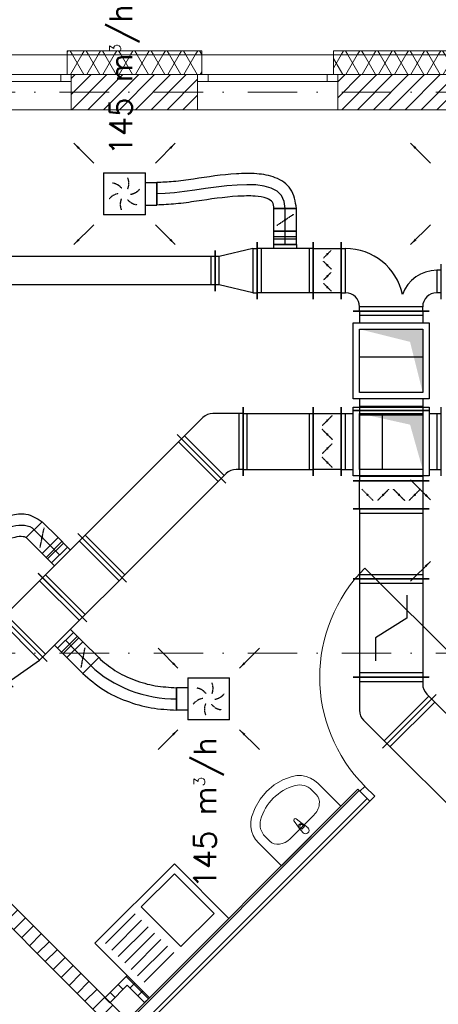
# Model space of a CAD drawing. Header units: millimetres. Extents: x -4612887 to -4536833, y -5457376 to -5415716.
# Tile 121 of 144: x -4585343 to -4582359, y -5427416 to -5420397. Entities that reach past the tile are written whole.
import ezdxf

# ---------------------------------------------------------------- set-up
doc = ezdxf.new("R2010")
doc.units = ezdxf.units.MM
doc.header["$MEASUREMENT"] = 0
for name, pattern in [('DASHDOT', [1, 0.5, -0.25, 0, -0.25]), ('DASHED', [0.75, 0.5, -0.25]), ('Kropki i Kreski', [670.277762, 352.777767, -176.388884, 0, -141.111112])]:
    doc.linetypes.add(name, pattern=pattern)
doc.layers.get('0').update_dxf_attribs({"color": 8, "lineweight": 18})
for name, color, linetype, lineweight in [('FLUID-N1', 7, 'Continuous', 30), ('FLUID-N3', 7, 'Continuous', 30), ('FLUID-N3-160-ARRGR', 7, 'Continuous', 25), ('FLUID-W3', 7, 'Continuous', 30), ('FLUID-W3-160-ARRGR', 7, 'Continuous', 25), ('Osie', 8, 'Continuous', 18), ('TECHNOLOGIA', 8, 'Continuous', 18), ('Ściany', 8, 'Continuous', 18), ('Ściany obudowa', 8, 'Continuous', 18), ('Ściany wewnętrzne', 7, 'Continuous', 18), ('Ściany zewnętrzne', 255, 'Continuous', 18)]:
    doc.layers.add(name, color=color, linetype=linetype, lineweight=lineweight)
for name, color, linetype in [('FLUID-N1-SYM', 7, 'Continuous'), ('FLUID-N3-SYM', 7, 'Continuous'), ('FLUID-W3-SYM', 7, 'Continuous')]:
    doc.layers.add(name, color=color, linetype=linetype)
doc.styles.add('FDBES', font='simplex.shx')
doc.linetypes.add('ZIGZAG', pattern='A,0.0001,-0.2,[131,ltypeshp.shx,S=0.2,R=0,X=-0.2,Y=0],-0.4,[131,ltypeshp.shx,S=0.2,R=180,X=0.2,Y=0],-0.2', length=0.8001)
doc.dimstyles.new('FDBES', dxfattribs={"dimscale": 50, "dimtxt": 4, "dimasz": 2.5, "dimexe": 0.8, "dimexo": 2, "dimgap": 1, "dimtad": 1, "dimdsep": 46, "dimtxsty": 'FDBES', "dimcen": 2.5, "dimclrd": 4, "dimclre": 5, "dimadec": 0, "dimazin": 0, "dimtfac": 1, "dimtmove": 0, "dimatfit": 3, "dimfxl": 1, "dimarcsym": 0})
pattern_1 = [(60, (-4559356.9, -5416807.61), (-86.60254, 50), []), (120, (-4559356.9, -5416807.61), (86.60254, 50), [])]
pattern_2 = [(45, (-4559356.9, -5416807.61), (-56.56854, 56.56854), [])]
pattern_3 = [(45, (-4559356.9, -5416807.61), (-56.56854, 56.56854), []), (135, (-4559356.9, -5416807.61), (56.56854, 56.56854), [])]

# ---------------------------------------------------------------- blocks, each defined once
blk = doc.blocks.new('*U214')
at = {"color": 0, "linetype": 'ByBlock', "lineweight": -2}
for p, q in [((-149, -149), (-149, 149)), ((149, 149), (-149, 149)), ((149, 149), (149, -149)), ((-149, -149), (149, -149)), ((-80, -149), (-80, -229)), ((80, -149), (80, -229))]:
    blk.add_line(p, q, dxfattribs=at)
at = {"color": 134, "linetype": 'Continuous', "lineweight": -2}
blk.add_line((80, -229), (-80, -229), dxfattribs=at)
at = {"color": 7, "linetype": 'DASHED'}
for centre, start, end in [((-101.8, 27.3), 8.19859, 51.80141), ((-27.3, 101.8), 308.19859, 351.80141), ((-74.5, -74.5), 68.19859, 111.80141), ((27.3, -101.8), 128.19859, 171.80141), ((101.8, -27.3), 188.19859, 231.80141), ((74.5, 74.5), 248.19859, 291.80141)]:
    blk.add_arc(centre, 105.4, start, end, dxfattribs=at)
blk = doc.blocks.new('*U547')
at = {"color": 0, "linetype": 'ByBlock', "lineweight": -2}
for p, q in [((-149, -149), (-149, 149)), ((149, 149), (-149, 149)), ((149, 149), (149, -149)), ((-149, -149), (149, -149)), ((-80, -149), (-80, -229)), ((80, -149), (80, -229))]:
    blk.add_line(p, q, dxfattribs=at)
at = {"color": 22, "linetype": 'Continuous', "lineweight": -2}
blk.add_line((80, -229), (-80, -229), dxfattribs=at)
at = {"color": 7, "linetype": 'DASHED'}
for centre, start, end in [((-101.8, 27.3), 8.19859, 51.80141), ((-27.3, 101.8), 308.19859, 351.80141), ((-74.5, -74.5), 68.19859, 111.80141), ((27.3, -101.8), 128.19859, 171.80141), ((101.8, -27.3), 188.19859, 231.80141), ((74.5, 74.5), 248.19859, 291.80141)]:
    blk.add_arc(centre, 105.4, start, end, dxfattribs=at)
blk = doc.blocks.new('*U530')
at = {"color": 22, "linetype": 'Continuous', "lineweight": -2}
for p, q in [((-2450, -100), (-2450, 100)), ((2450, 100), (2450, -100))]:
    blk.add_line(p, q, dxfattribs=at)
at = {"color": 0, "linetype": 'ByBlock', "lineweight": -2}
for p, q in [((-2450, 100), (2450, 100)), ((-2450, -100), (2450, -100))]:
    blk.add_line(p, q, dxfattribs=at)
at = {"layer": 'FLUID-W3-SYM', "color": 7, "linetype": 'Continuous'}
blk.add_line((-2450, 0), (2450, 0), dxfattribs=at)
blk = doc.blocks.new('*U542')
at = {"color": 22, "linetype": 'Continuous', "lineweight": -2}
for p, q in [((150, 245), (150, -245)), ((-150, -202.5), (-150, 202.5))]:
    blk.add_line(p, q, dxfattribs=at)
at = {"color": 0, "linetype": 'ByBlock', "lineweight": -2}
for p, q in [((-120, 157.5), (-150, 157.5)), ((-120, 157.5), (120, 200)), ((120, 200), (150, 200)), ((-120, -157.5), (-150, -157.5)), ((-120, -157.5), (120, -200)), ((120, -200), (150, -200))]:
    blk.add_line(p, q, dxfattribs=at)
at = {"color": 7, "linetype": 'Continuous'}
for p, q in [((-120, -157.5), (-120, 157.5)), ((120, 200), (120, -200))]:
    blk.add_line(p, q, dxfattribs=at)
blk = doc.blocks.new('*U543')
at = {"color": 22, "linetype": 'Continuous', "lineweight": -2}
for p, q in [((-200, -245), (-200, 245)), ((200, 245), (200, -245)), ((80, -230), (-80, -230))]:
    blk.add_line(p, q, dxfattribs=at)
at = {"color": 0, "linetype": 'ByBlock', "lineweight": -2}
for p, q in [((-200, 200), (200, 200)), ((-200, -200), (200, -200)), ((-80, -230), (-80, -200)), ((80, -200), (80, -230))]:
    blk.add_line(p, q, dxfattribs=at)
at = {"color": 7, "linetype": 'Continuous'}
for p, q in [((-170, -200), (-170, 200)), ((170, 200), (170, -200))]:
    blk.add_line(p, q, dxfattribs=at)
blk = doc.blocks.new('*U545')
at = {"color": 22, "linetype": 'Continuous', "lineweight": -2}
for p, q in [((-80, -80), (-80, 80)), ((80, 80), (80, -80))]:
    blk.add_line(p, q, dxfattribs=at)
at = {"color": 0, "linetype": 'ByBlock', "lineweight": -2}
for p, q in [((-80, 80), (80, 80)), ((-80, -80), (80, -80))]:
    blk.add_line(p, q, dxfattribs=at)
at = {"color": 7, "linetype": 'DASHED'}
blk.add_line((-40, 60), (40, -60), dxfattribs=at)
at = {"color": 7, "linetype": 'Continuous'}
blk.add_lwpolyline([(-4, 0, 8, 8, 1), (4, 0, 8, 8, 1)], format="xyseb", close=True, dxfattribs=at)
at = {"layer": 'FLUID-W3-SYM', "color": 7, "linetype": 'Continuous'}
blk.add_line((-80, 0), (80, 0), dxfattribs=at)
blk = doc.blocks.new('*U544')
at = {"color": 22, "linetype": 'Continuous', "lineweight": -2}
for p, q in [((-47.5, -80), (-47.5, 80)), ((47.5, 80), (47.5, -80))]:
    blk.add_line(p, q, dxfattribs=at)
at = {"color": 0, "linetype": 'ByBlock', "lineweight": -2}
for p, q in [((-47.5, 80), (47.5, 80)), ((-47.5, -80), (47.5, -80))]:
    blk.add_line(p, q, dxfattribs=at)
at = {"color": 7, "linetype": 'Continuous'}
for p, q in [((-7.5, 80), (-7.5, -80)), ((7.5, 80), (7.5, -80))]:
    blk.add_line(p, q, dxfattribs=at)
at = {"layer": 'FLUID-W3-SYM', "color": 7, "linetype": 'Continuous'}
blk.add_line((-47.5, 0), (47.5, 0), dxfattribs=at)
blk = doc.blocks.new('*U551')
at = {"color": 22, "linetype": 'Continuous', "lineweight": -2}
for p, q in [((-200, -245), (-200, 245)), ((200, 245), (200, -245)), ((80, -230), (-80, -230))]:
    blk.add_line(p, q, dxfattribs=at)
at = {"color": 0, "linetype": 'ByBlock', "lineweight": -2}
for p, q in [((-200, 200), (200, 200)), ((-200, -200), (200, -200)), ((-80, -200), (-80, -230)), ((80, -230), (80, -200))]:
    blk.add_line(p, q, dxfattribs=at)
at = {"color": 7, "linetype": 'Continuous'}
for p, q in [((-170, -200), (-170, 200)), ((170, 200), (170, -200))]:
    blk.add_line(p, q, dxfattribs=at)
blk = doc.blocks.new('*U549')
at = {"color": 22, "linetype": 'Continuous', "lineweight": -2}
for p, q in [((-80, -80), (-80, 80)), ((80, 80), (80, -80))]:
    blk.add_line(p, q, dxfattribs=at)
at = {"color": 0, "linetype": 'ByBlock', "lineweight": -2}
for p, q in [((-80, 80), (80, 80)), ((-80, -80), (80, -80))]:
    blk.add_line(p, q, dxfattribs=at)
at = {"color": 7, "linetype": 'DASHED'}
blk.add_line((-40, 60), (40, -60), dxfattribs=at)
at = {"color": 7, "linetype": 'Continuous'}
blk.add_lwpolyline([(-4, 0, 8, 8, 1), (4, 0, 8, 8, 1)], format="xyseb", close=True, dxfattribs=at)
at = {"layer": 'FLUID-W3-SYM', "color": 7, "linetype": 'Continuous'}
blk.add_line((-80, 0), (80, 0), dxfattribs=at)
blk = doc.blocks.new('*U548')
at = {"color": 22, "linetype": 'Continuous', "lineweight": -2}
for p, q in [((-47.5, -80), (-47.5, 80)), ((47.5, 80), (47.5, -80))]:
    blk.add_line(p, q, dxfattribs=at)
at = {"color": 0, "linetype": 'ByBlock', "lineweight": -2}
for p, q in [((-47.5, 80), (47.5, 80)), ((-47.5, -80), (47.5, -80))]:
    blk.add_line(p, q, dxfattribs=at)
at = {"color": 7, "linetype": 'Continuous'}
for p, q in [((-7.5, 80), (-7.5, -80)), ((7.5, 80), (7.5, -80))]:
    blk.add_line(p, q, dxfattribs=at)
at = {"layer": 'FLUID-W3-SYM', "color": 7, "linetype": 'Continuous'}
blk.add_line((-47.5, 0), (47.5, 0), dxfattribs=at)
blk = doc.blocks.new('*U553')
at = {"color": 22, "linetype": 'Continuous', "lineweight": -2}
for p, q in [((-250, -245), (-250, 245)), ((250, 245), (250, -245))]:
    blk.add_line(p, q, dxfattribs=at)
at = {"color": 0, "linetype": 'ByBlock', "lineweight": -2}
for p, q in [((-250, 200), (250, 200)), ((-250, -200), (250, -200))]:
    blk.add_line(p, q, dxfattribs=at)
at = {"color": 7, "linetype": 'Continuous'}
for p, q in [((-220, -200), (-220, 200)), ((220, 200), (220, -200))]:
    blk.add_line(p, q, dxfattribs=at)
blk = doc.blocks.new('*U556')
at = {"color": 7, "linetype": 'Continuous'}
for p, q in [((-245, -270), (-245, 270)), ((-245, 270), (245, 270)), ((245, 270), (245, -270)), ((245, -270), (-245, -270))]:
    blk.add_line(p, q, dxfattribs=at)
at = {"color": 0, "linetype": 'ByBlock', "lineweight": -2}
for p, q in [((-200, -225), (-200, 225)), ((-200, 225), (200, 225)), ((200, 225), (200, -225)), ((200, -225), (-200, -225))]:
    blk.add_line(p, q, dxfattribs=at)
at = {"color": 0, "linetype": 'ByBlock'}
blk.add_solid([(-200, 225), (200, 225), (-200, -225), (-120, 135)], dxfattribs=at)
blk = doc.blocks.new('*U210')
at = {"color": 7, "linetype": 'Continuous'}
for p, q in [((-270, -270), (-270, 270)), ((-270, 270), (270, 270)), ((270, 270), (270, -270)), ((270, -270), (-270, -270))]:
    blk.add_line(p, q, dxfattribs=at)
at = {"color": 0, "linetype": 'ByBlock', "lineweight": -2}
for p, q in [((-225, -225), (-225, 225)), ((-225, 225), (225, 225)), ((225, 225), (225, -225)), ((225, -225), (-225, -225))]:
    blk.add_line(p, q, dxfattribs=at)
at = {"color": 0, "linetype": 'ByBlock'}
blk.add_solid([(-225, 225), (225, 225), (-225, -225), (-135, 135)], dxfattribs=at)
blk = doc.blocks.new('*U555')
at = {"color": 22, "linetype": 'Continuous', "lineweight": -2}
for p, q in [((-355, -245), (-355, 245)), ((355, 245), (355, -245))]:
    blk.add_line(p, q, dxfattribs=at)
at = {"color": 7, "linetype": 'Continuous'}
for p, q in [((-270, -245), (-270, 245)), ((-270, 245), (270, 245)), ((270, 245), (270, -245)), ((-325, -200), (-325, 200)), ((-63.25, 200), (-63.25, -200)), ((325, 200), (325, -200)), ((270, -245), (-270, -245))]:
    blk.add_line(p, q, dxfattribs=at)
at = {"color": 0, "linetype": 'ByBlock', "lineweight": -2}
for p, q in [((-355, 200), (-270, 200)), ((-225, -200), (-225, 200)), ((-225, 200), (225, 200)), ((225, 200), (225, -200)), ((270, 200), (355, 200)), ((-355, -200), (-270, -200)), ((225, -200), (-225, -200)), ((270, -200), (355, -200))]:
    blk.add_line(p, q, dxfattribs=at)
blk = doc.blocks.new('*U554')
at = {"color": 22, "linetype": 'Continuous', "lineweight": -2}
for p, q in [((-100, -245), (-100, 245)), ((100, 245), (100, -245))]:
    blk.add_line(p, q, dxfattribs=at)
at = {"color": 0, "linetype": 'ByBlock', "lineweight": -2}
for p, q in [((-100, 200), (100, 200)), ((100, -200), (-100, -200))]:
    blk.add_line(p, q, dxfattribs=at)
at = {"color": 7, "linetype": 'DASHED'}
for p, q in [((0, 150), (-35.4, 185.4)), ((0, 150), (35.4, 114.6)), ((0, 50), (35.4, 85.4)), ((0, 50), (-35.4, 14.6)), ((0, -50), (-35.4, -14.6)), ((0, -50), (35.4, -85.4)), ((0, -150), (35.4, -114.6)), ((0, -150), (-35.4, -185.4))]:
    blk.add_line(p, q, dxfattribs=at)
at = {"color": 7, "linetype": 'Continuous'}
for points in [[(-4, 150, 8, 8, 1), (4, 150, 8, 8, 1)], [(-4, 50, 8, 8, 1), (4, 50, 8, 8, 1)], [(-4, -50, 8, 8, 1), (4, -50, 8, 8, 1)], [(-4, -150, 8, 8, 1), (4, -150, 8, 8, 1)]]:
    blk.add_lwpolyline(points, format="xyseb", close=True, dxfattribs=at)
blk = doc.blocks.new('*U552')
at = {"color": 22, "linetype": 'Continuous', "lineweight": -2}
for p, q in [((-271.2, -98.1), (75.3, 248.3)), ((270.3, -222.4), (-219.7, -222.4))]:
    blk.add_line(p, q, dxfattribs=at)
at = {"color": 0, "linetype": 'ByBlock', "lineweight": -2}
for p, q in [((196, 64), (43.4, 216.5)), ((-239.4, -66.3), (-204, -101.7)), ((225.3, -222.4), (225.3, -6.7)), ((-174.7, -222.4), (-174.7, -172.4))]:
    blk.add_line(p, q, dxfattribs=at)
at = {"color": 7, "linetype": 'Continuous'}
for p, q in [((-218.2, -87.5), (64.7, 195.3)), ((225.3, -192.4), (-174.7, -192.4))]:
    blk.add_line(p, q, dxfattribs=at)
at = {"color": 0, "linetype": 'ByBlock', "lineweight": -2}
for centre in [(125.3, -6.7), (-274.7, -172.4)]:
    blk.add_arc(centre, 100, 0, 45, dxfattribs=at)
blk = doc.blocks.new('*U550')
at = {"color": 22, "linetype": 'Continuous', "lineweight": -2}
for p, q in [((-500, -245), (-500, 245)), ((500, 245), (500, -245))]:
    blk.add_line(p, q, dxfattribs=at)
at = {"color": 0, "linetype": 'ByBlock', "lineweight": -2}
for p, q in [((-500, 200), (500, 200)), ((-500, -200), (500, -200))]:
    blk.add_line(p, q, dxfattribs=at)
at = {"color": 7, "linetype": 'Continuous'}
for p, q in [((-470, -200), (-470, 200)), ((470, 200), (470, -200))]:
    blk.add_line(p, q, dxfattribs=at)
blk = doc.blocks.new('*U546')
at = {"color": 22, "linetype": 'Continuous', "lineweight": -2}
for p, q in [((-668.5, 180.9), (-555.4, 294)), ((0, 80), (0, -80))]:
    blk.add_line(p, q, dxfattribs=at)
at = {"color": 22, "linetype": 'ZIGZAG', "lineweight": -2, "ltscale": 50}
for points in [[(-555.4, 294), (-439.6, 203), (-301.8, 135.6), (-151.7, 94), (0, 80)], [(-668.5, 180.9), (-524, 67.1), (-358.2, -14.2), (-180.6, -63.3), (0, -80)]]:
    blk.add_spline(points, degree=3, dxfattribs=at)
at = {"layer": 'FLUID-W3-SYM', "color": 7, "linetype": 'Continuous', "start_tangent": (0.707107, -0.707107), "end_tangent": (1, 0)}
blk.add_spline([(-611.9, 237.5), (0, 0)], degree=3, dxfattribs=at)
blk = doc.blocks.new('*U601')
at = {"color": 22, "linetype": 'Continuous', "lineweight": -2}
for p, q in [((-327, -86.2), (-327, 73.8)), ((56.6, 56.6), (-56.6, -56.6))]:
    blk.add_line(p, q, dxfattribs=at)
at = {"color": 22, "linetype": 'ZIGZAG', "lineweight": -2, "ltscale": 50}
for points in [[(-327, 73.8), (-166.6, 104.4), (-58.9, 111), (56.6, 56.6)], [(-327, -86.2), (-136.5, -52.8), (-77.6, -47.9), (-56.6, -56.6)]]:
    blk.add_spline(points, degree=3, dxfattribs=at)
at = {"layer": 'FLUID-W3-SYM', "color": 7, "linetype": 'Continuous', "start_tangent": (1, 0), "end_tangent": (0.707107, -0.707107)}
blk.add_spline([(-327, -6.2), (0, 0)], degree=3, dxfattribs=at)
blk = doc.blocks.new('*U223')
at = {"color": 134, "linetype": 'Continuous', "lineweight": -2}
for p, q in [((-355, -270), (-355, 270)), ((355, 270), (355, -270))]:
    blk.add_line(p, q, dxfattribs=at)
at = {"color": 0, "linetype": 'ByBlock', "lineweight": -2}
for p, q in [((-355, 225), (-270, 225)), ((-225, -225), (-225, 225)), ((-225, 225), (225, 225)), ((225, 225), (225, -225)), ((270, 225), (355, 225)), ((-355, -225), (-270, -225)), ((225, -225), (-225, -225)), ((270, -225), (355, -225))]:
    blk.add_line(p, q, dxfattribs=at)
at = {"color": 7, "linetype": 'Continuous'}
for p, q in [((-325, -225), (-325, 225)), ((-270, -270), (-270, 270)), ((-270, 270), (270, 270)), ((-25, 225), (-25, -225)), ((270, 270), (270, -270)), ((325, 225), (325, -225)), ((270, -270), (-270, -270))]:
    blk.add_line(p, q, dxfattribs=at)
blk = doc.blocks.new('*U224')
at = {"color": 134, "linetype": 'Continuous', "lineweight": -2}
for p, q in [((-355, -137.5), (-355, 267.5)), ((355, 112.5), (355, -137.5)), ((270, -222.5), (-270, -222.5))]:
    blk.add_line(p, q, dxfattribs=at)
at = {"color": 0, "linetype": 'ByBlock', "lineweight": -2}
for p, q in [((-355, 222.5), (-325, 222.5)), ((355, 67.5), (325, 67.5)), ((-355, -92.5), (-325, -92.5)), ((355, -92.5), (325, -92.5)), ((-225, -222.5), (-225, -192.5)), ((225, -222.5), (225, -192.5))]:
    blk.add_line(p, q, dxfattribs=at)
at = {"color": 7, "linetype": 'Continuous'}
for p, q in [((-325, -92.5), (-325, 222.5)), ((325, 67.5), (325, -92.5)), ((225, -192.5), (-225, -192.5))]:
    blk.add_line(p, q, dxfattribs=at)
at = {"color": 0, "linetype": 'ByBlock', "lineweight": -2}
for centre, radius, start, end in [((-325, -192.5), 415, 12.29556, 90), ((325, -192.5), 260, 90, 160.12871), ((-325, -192.5), 100, 0, 90), ((325, -192.5), 100, 90, 180)]:
    blk.add_arc(centre, radius, start, end, dxfattribs=at)
blk = doc.blocks.new('*U241')
at = {"color": 134, "linetype": 'Continuous', "lineweight": -2}
for p, q in [((-100, -202.5), (-100, 202.5)), ((100, 202.5), (100, -202.5))]:
    blk.add_line(p, q, dxfattribs=at)
at = {"color": 0, "linetype": 'ByBlock', "lineweight": -2}
for p, q in [((-100, 157.5), (100, 157.5)), ((100, -157.5), (-100, -157.5))]:
    blk.add_line(p, q, dxfattribs=at)
at = {"color": 7, "linetype": 'DASHED'}
for p, q in [((0, 118.1), (-27.8, 146)), ((0, 118.1), (27.8, 90.3)), ((0, 39.4), (-27.8, 11.5)), ((0, 39.4), (27.8, 67.2)), ((0, -39.4), (-27.8, -11.5)), ((0, -39.4), (27.8, -67.2)), ((0, -118.1), (-27.8, -146)), ((0, -118.1), (27.8, -90.3))]:
    blk.add_line(p, q, dxfattribs=at)
at = {"color": 7, "linetype": 'Continuous'}
for points in [[(-4, 118.1, 8, 8, 1), (4, 118.1, 8, 8, 1)], [(-4, 39.4, 8, 8, 1), (4, 39.4, 8, 8, 1)], [(-4, -39.4, 8, 8, 1), (4, -39.4, 8, 8, 1)], [(-4, -118.1, 8, 8, 1), (4, -118.1, 8, 8, 1)]]:
    blk.add_lwpolyline(points, format="xyseb", close=True, dxfattribs=at)
blk = doc.blocks.new('*U242')
at = {"color": 134, "linetype": 'Continuous', "lineweight": -2}
for p, q in [((-200, -202.5), (-200, 202.5)), ((200, 202.5), (200, -202.5)), ((80, -187.5), (-80, -187.5))]:
    blk.add_line(p, q, dxfattribs=at)
at = {"color": 0, "linetype": 'ByBlock', "lineweight": -2}
for p, q in [((-200, 157.5), (200, 157.5)), ((-200, -157.5), (200, -157.5)), ((-80, -187.5), (-80, -157.5)), ((80, -157.5), (80, -187.5))]:
    blk.add_line(p, q, dxfattribs=at)
at = {"color": 7, "linetype": 'Continuous'}
for p, q in [((-170, -157.5), (-170, 157.5)), ((170, 157.5), (170, -157.5))]:
    blk.add_line(p, q, dxfattribs=at)
blk = doc.blocks.new('*U243')
at = {"color": 134, "linetype": 'Continuous', "lineweight": -2}
for p, q in [((-80, -80), (-80, 80)), ((80, 80), (80, -80))]:
    blk.add_line(p, q, dxfattribs=at)
at = {"color": 0, "linetype": 'ByBlock', "lineweight": -2}
for p, q in [((-80, 80), (80, 80)), ((-80, -80), (80, -80))]:
    blk.add_line(p, q, dxfattribs=at)
at = {"color": 7, "linetype": 'DASHED'}
blk.add_line((-40, 60), (40, -60), dxfattribs=at)
at = {"color": 7, "linetype": 'Continuous'}
blk.add_lwpolyline([(-4, 0, 8, 8, 1), (4, 0, 8, 8, 1)], format="xyseb", close=True, dxfattribs=at)
at = {"layer": 'FLUID-N3-SYM', "color": 7, "linetype": 'Continuous'}
blk.add_line((-80, 0), (80, 0), dxfattribs=at)
blk = doc.blocks.new('*U244')
at = {"color": 134, "linetype": 'Continuous', "lineweight": -2}
for p, q in [((-47.5, -80), (-47.5, 80)), ((47.5, 80), (47.5, -80))]:
    blk.add_line(p, q, dxfattribs=at)
at = {"color": 0, "linetype": 'ByBlock', "lineweight": -2}
for p, q in [((-47.5, 80), (47.5, 80)), ((-47.5, -80), (47.5, -80))]:
    blk.add_line(p, q, dxfattribs=at)
at = {"color": 7, "linetype": 'Continuous'}
for p, q in [((-7.5, 80), (-7.5, -80)), ((7.5, 80), (7.5, -80))]:
    blk.add_line(p, q, dxfattribs=at)
at = {"layer": 'FLUID-N3-SYM', "color": 7, "linetype": 'Continuous'}
blk.add_line((-47.5, 0), (47.5, 0), dxfattribs=at)
blk = doc.blocks.new('*U245')
at = {"color": 134, "linetype": 'Continuous', "lineweight": -2}
for p, q in [((0, -80), (0, 80)), ((996, -105), (836, -105))]:
    blk.add_line(p, q, dxfattribs=at)
at = {"color": 134, "linetype": 'ZIGZAG', "lineweight": -2, "ltscale": 50}
for points in [[(996, -105), (954.1, 34.6), (845.3, 115.5), (713.3, 143), (568.1, 142.6), (261.6, 106), (119.1, 87.6), (0, 80)], [(836, -105), (824.4, -59.1), (786.9, -33.4), (701.1, -16.5), (578.3, -17.1), (284, -52.4), (136.1, -71.5), (0, -80)]]:
    blk.add_spline(points, degree=3, dxfattribs=at)
at = {"layer": 'FLUID-N3-SYM', "color": 7, "linetype": 'Continuous', "start_tangent": (0, 1), "end_tangent": (-1, 0)}
blk.add_spline([(916, -105), (0, 0)], degree=3, dxfattribs=at)
blk = doc.blocks.new('*U246')
at = {"color": 134, "linetype": 'Continuous', "lineweight": -2}
for p, q in [((-150, -202.5), (-150, 202.5)), ((150, 145), (150, -145))]:
    blk.add_line(p, q, dxfattribs=at)
at = {"color": 0, "linetype": 'ByBlock', "lineweight": -2}
for p, q in [((-120, 157.5), (-150, 157.5)), ((-120, 157.5), (120, 100)), ((120, 100), (150, 100)), ((-120, -157.5), (120, -100)), ((120, -100), (150, -100)), ((-120, -157.5), (-150, -157.5))]:
    blk.add_line(p, q, dxfattribs=at)
at = {"color": 7, "linetype": 'Continuous'}
for p, q in [((-120, -157.5), (-120, 157.5)), ((120, 100), (120, -100))]:
    blk.add_line(p, q, dxfattribs=at)
blk = doc.blocks.new('*U247')
at = {"color": 134, "linetype": 'Continuous', "lineweight": -2}
for p, q in [((-750, -145), (-750, 145)), ((750, 145), (750, -145))]:
    blk.add_line(p, q, dxfattribs=at)
at = {"color": 0, "linetype": 'ByBlock', "lineweight": -2}
for p, q in [((-750, 100), (750, 100)), ((-750, -100), (750, -100))]:
    blk.add_line(p, q, dxfattribs=at)
at = {"color": 7, "linetype": 'Continuous'}
for p, q in [((-720, -100), (-720, 100)), ((720, 100), (720, -100))]:
    blk.add_line(p, q, dxfattribs=at)
blk = doc.blocks.new('*U266')
at = {"color": 134, "linetype": 'Continuous', "lineweight": -2}
for p, q in [((-250, -270), (-250, 270)), ((250, 270), (250, -270))]:
    blk.add_line(p, q, dxfattribs=at)
at = {"color": 0, "linetype": 'ByBlock', "lineweight": -2}
for p, q in [((-250, 225), (250, 225)), ((-250, -225), (250, -225))]:
    blk.add_line(p, q, dxfattribs=at)
at = {"color": 7, "linetype": 'Continuous'}
for p, q in [((-220, -225), (-220, 225)), ((220, 225), (220, -225))]:
    blk.add_line(p, q, dxfattribs=at)
blk = doc.blocks.new('*U267')
at = {"color": 134, "linetype": 'Continuous', "lineweight": -2}
for p, q in [((-100, -270), (-100, 270)), ((100, 270), (100, -270))]:
    blk.add_line(p, q, dxfattribs=at)
at = {"color": 0, "linetype": 'ByBlock', "lineweight": -2}
for p, q in [((-100, 225), (100, 225)), ((100, -225), (-100, -225))]:
    blk.add_line(p, q, dxfattribs=at)
at = {"color": 7, "linetype": 'DASHED'}
for p, q in [((0, 168.8), (-39.8, 208.5)), ((0, 168.8), (39.8, 129)), ((0, 56.2), (39.8, 96)), ((0, 56.2), (-39.8, 16.5)), ((0, -56.2), (-39.8, -16.5)), ((0, -56.2), (39.8, -96)), ((0, -168.8), (39.8, -129)), ((0, -168.8), (-39.8, -208.5))]:
    blk.add_line(p, q, dxfattribs=at)
at = {"color": 7, "linetype": 'Continuous'}
for points in [[(-4, 168.8, 8, 8, 1), (4, 168.8, 8, 8, 1)], [(-4, 56.2, 8, 8, 1), (4, 56.2, 8, 8, 1)], [(-4, -56.2, 8, 8, 1), (4, -56.2, 8, 8, 1)], [(-4, -168.8, 8, 8, 1), (4, -168.8, 8, 8, 1)]]:
    blk.add_lwpolyline(points, format="xyseb", close=True, dxfattribs=at)
blk = doc.blocks.new('*U268')
at = {"color": 134, "linetype": 'Continuous', "lineweight": -2}
for p, q in [((-250, -270), (-250, 270)), ((250, 270), (250, -270))]:
    blk.add_line(p, q, dxfattribs=at)
at = {"color": 0, "linetype": 'ByBlock', "lineweight": -2}
for p, q in [((-250, 225), (250, 225)), ((-250, -225), (250, -225))]:
    blk.add_line(p, q, dxfattribs=at)
at = {"color": 7, "linetype": 'Continuous'}
for p, q in [((-220, -225), (-220, 225)), ((220, 225), (220, -225))]:
    blk.add_line(p, q, dxfattribs=at)
blk = doc.blocks.new('*U269')
at = {"color": 134, "linetype": 'Continuous', "lineweight": -2}
for p, q in [((-296.2, -115.8), (85.6, 266)), ((295.3, -240.1), (-244.7, -240.1))]:
    blk.add_line(p, q, dxfattribs=at)
at = {"color": 7, "linetype": 'Continuous'}
for p, q in [((-243.2, -105.2), (75, 213)), ((250.3, -210.1), (-199.7, -210.1))]:
    blk.add_line(p, q, dxfattribs=at)
at = {"color": 0, "linetype": 'ByBlock', "lineweight": -2}
for p, q in [((221, 67), (53.8, 234.2)), ((250.3, -240.1), (250.3, -3.7)), ((-264.4, -84), (-229, -119.4)), ((-199.7, -240.1), (-199.7, -190.1))]:
    blk.add_line(p, q, dxfattribs=at)
for centre in [(150.3, -3.7), (-299.7, -190.1)]:
    blk.add_arc(centre, 100, 0, 45, dxfattribs=at)
blk = doc.blocks.new('*U270')
at = {"color": 134, "linetype": 'Continuous', "lineweight": -2}
for p, q in [((-350, -270), (-350, 270)), ((350, 270), (350, -270))]:
    blk.add_line(p, q, dxfattribs=at)
at = {"color": 0, "linetype": 'ByBlock', "lineweight": -2}
for p, q in [((350, 225), (-350, 225)), ((350, -225), (-350, -225))]:
    blk.add_line(p, q, dxfattribs=at)
at = {"color": 7, "linetype": 'Continuous'}
for p, q in [((-320, -225), (-320, 225)), ((320, 225), (320, -225)), ((-70, 112.5), (-233.3, 112.5)), ((70, -112.5), (-70, 112.5)), ((233.3, -112.5), (70, -112.5))]:
    blk.add_line(p, q, dxfattribs=at)
blk = doc.blocks.new('*U271')
at = {"color": 134, "linetype": 'Continuous', "lineweight": -2}
for p, q in [((-400, -270), (-400, 270)), ((400, 270), (400, -270))]:
    blk.add_line(p, q, dxfattribs=at)
at = {"color": 0, "linetype": 'ByBlock', "lineweight": -2}
for p, q in [((-400, 225), (400, 225)), ((-400, -225), (400, -225))]:
    blk.add_line(p, q, dxfattribs=at)
at = {"color": 7, "linetype": 'Continuous'}
for p, q in [((-370, -225), (-370, 225)), ((370, 225), (370, -225))]:
    blk.add_line(p, q, dxfattribs=at)
blk = doc.blocks.new('*U973')
at = {"color": 162, "linetype": 'Continuous', "lineweight": -2}
for p, q in [((-1750, -50), (-1750, 50)), ((1750, 50), (1750, -50))]:
    blk.add_line(p, q, dxfattribs=at)
at = {"color": 0, "linetype": 'ByBlock', "lineweight": -2}
for p, q in [((-1750, 50), (1750, 50)), ((-1750, -50), (1750, -50))]:
    blk.add_line(p, q, dxfattribs=at)
at = {"layer": 'FLUID-N1-SYM', "color": 7, "linetype": 'DASHDOT'}
blk.add_line((-1750, 0), (1750, 0), dxfattribs=at)

msp = doc.modelspace()

# ---------------------------------------------------------------- hatches: boundary and pattern name
at = {"layer": 'Ściany', "linetype": 'Continuous'}
h = msp.add_hatch(dxfattribs=at)
h.set_pattern_fill('IZOLACJA_MIĘKKA', color=8, style=0, pattern_type=2)
h.set_pattern_definition(pattern_1)
h.paths.add_polyline_path([(-4585005.7, -5420649.1), (-4584045.7, -5420649.1), (-4584045.7, -5420619.1), (-4585005.7, -5420619.1)])
h = msp.add_hatch(dxfattribs=at)
h.set_pattern_fill('IZOLACJA_MIĘKKA', color=8, style=0, pattern_type=2)
h.set_pattern_definition(pattern_1)
h.paths.add_polyline_path([(-4583105.7, -5420649.1), (-4581945.7, -5420649.1), (-4581945.7, -5420619.1), (-4583105.7, -5420619.1)])
at = {"layer": 'Ściany obudowa', "linetype": 'Continuous'}
h = msp.add_hatch(dxfattribs=at)
h.set_pattern_fill('BLOCZKI_BETONOWE', color=8, style=0, pattern_type=2)
h.set_pattern_definition(pattern_3)
h.paths.add_polyline_path([(-4584701.2, -5427405.5), (-4584576.5, -5427280.8), (-4584576.5, -5427210.1), (-4584736.6, -5427370.2)])
h = msp.add_hatch(dxfattribs=at)
h.set_pattern_fill('BLOCZKI_BETONOWE', color=8, style=0, pattern_type=2)
h.set_pattern_definition(pattern_3)
h.paths.add_polyline_path([(-4584576.5, -5427280.8), (-4584452.9, -5427404.5), (-4584417.5, -5427369.1), (-4584576.5, -5427210.1)])
at = {"layer": 'Ściany wewnętrzne', "linetype": 'Continuous'}
h = msp.add_hatch(dxfattribs=at)
h.set_pattern_fill('BLOCZKI_CERAMICZNE', color=8, style=0, pattern_type=2)
h.set_pattern_definition(pattern_2)
h.paths.add_polyline_path([(-4584660.5, -5427612.1), (-4584575.7, -5427527.2), (-4586990.8, -5425112.1), (-4587075.7, -5425196.9)])
h = msp.add_hatch(dxfattribs=at)
h.set_pattern_fill('BLOCZKI_CERAMICZNE', color=8, style=0, pattern_type=2)
h.set_pattern_definition(pattern_2)
h.paths.add_polyline_path([(-4582932.1, -5425883.7), (-4584902.2, -5427853.8), (-4584888.1, -5427867.9), (-4584817.4, -5427938.6), (-4582847.3, -5425968.5), (-4582918, -5425897.8)])
at = {"layer": 'Ściany zewnętrzne', "linetype": 'Continuous'}
h = msp.add_hatch(dxfattribs=at)
h.set_pattern_fill('IZOLACJA_MIĘKKA', color=8, style=0, pattern_type=2)
h.set_pattern_definition(pattern_1)
h.paths.add_polyline_path([(-4585005.7, -5420789.1), (-4584975.7, -5420789.1), (-4584075.7, -5420789.1), (-4584045.7, -5420789.1), (-4584045.7, -5420649.1), (-4585005.7, -5420649.1)])
h = msp.add_hatch(dxfattribs=at)
h.set_pattern_fill('IZOLACJA_MIĘKKA', color=8, style=0, pattern_type=2)
h.set_pattern_definition(pattern_1)
h.paths.add_polyline_path([(-4583105.7, -5420649.1), (-4583105.7, -5420789.1), (-4583075.7, -5420789.1), (-4581975.7, -5420789.1), (-4581945.7, -5420789.1), (-4581945.7, -5420649.1)])
h = msp.add_hatch(dxfattribs=at)
h.set_pattern_fill('BLOCZKI_CERAMICZNE', color=8, style=0, pattern_type=2)
h.set_pattern_definition(pattern_2)
h.paths.add_polyline_path([(-4584975.7, -5421039.1), (-4584075.7, -5421039.1), (-4584075.7, -5420839.1), (-4584075.7, -5420789.1), (-4584975.7, -5420789.1), (-4584975.7, -5420839.1)])
h = msp.add_hatch(dxfattribs=at)
h.set_pattern_fill('BLOCZKI_CERAMICZNE', color=8, style=0, pattern_type=2)
h.set_pattern_definition(pattern_2)
h.paths.add_polyline_path([(-4583075.7, -5420839.1), (-4583075.7, -5421039.1), (-4581975.7, -5421039.1), (-4581975.7, -5420839.1), (-4581975.7, -5420789.1), (-4583075.7, -5420789.1)])

# ---------------------------------------------------------------- linework, layer by layer
at = {"layer": 'Osie', "color": 8, "linetype": 'Kropki i Kreski'}
for p, q in [((-4551857, -5420914.1), (-4607179.5, -5420914.1)), ((-4551857, -5424914.1), (-4607179.5, -5424914.1))]:
    msp.add_line(p, q, dxfattribs=at)
at = {"layer": 'TECHNOLOGIA', "color": 8, "linetype": 'Continuous'}
for p, q in [((-4583467.3, -5425817), (-4583529, -5425852.9)), ((-4583400, -5425792.1), (-4583467.3, -5425817)), ((-4583367.7, -5425786.2), (-4583400, -5425792.1)), ((-4583334.6, -5425786.3), (-4583367.7, -5425786.2)), ((-4583301.7, -5425792.3), (-4583334.6, -5425786.3)), ((-4583270.2, -5425804), (-4583301.7, -5425792.3)), ((-4583241.1, -5425821), (-4583270.2, -5425804)), ((-4583215.2, -5425842.8), (-4583241.1, -5425821)), ((-4583053.2, -5426004.8), (-4583215.2, -5425842.8)), ((-4583583.5, -5425898.7), (-4583629.4, -5425953.2)), ((-4583529, -5425852.9), (-4583583.5, -5425898.7)), ((-4583228.9, -5425921.3), (-4583261.3, -5425888.9)), ((-4583629.4, -5425953.2), (-4583665.2, -5426015)), ((-4583665.2, -5426015), (-4583690.1, -5426082.2)), ((-4583477.5, -5426429), (-4583053.2, -5426004.8)), ((-4583690.1, -5426082.2), (-4583696, -5426114.6)), ((-4583696, -5426114.6), (-4583695.9, -5426147.7)), ((-4583414.6, -5426235.6), (-4583246.6, -5426067.6)), ((-4583387.5, -5426110.4), (-4583354.8, -5426152.5)), ((-4583329.7, -5426127.4), (-4583371.8, -5426094.7)), ((-4583695.9, -5426147.7), (-4583689.9, -5426180.5)), ((-4583689.9, -5426180.5), (-4583678.3, -5426212)), ((-4583350.4, -5426161.5), (-4583323.5, -5426194)), ((-4583333.1, -5426168.4), (-4583343.6, -5426157.8)), ((-4583313.9, -5426149.1), (-4583333.1, -5426168.4)), ((-4583324.4, -5426138.6), (-4583313.9, -5426149.1)), ((-4583288.2, -5426158.7), (-4583320.7, -5426131.8)), ((-4583678.3, -5426212), (-4583661.3, -5426241.1)), ((-4583661.3, -5426241.1), (-4583639.5, -5426267)), ((-4583560.9, -5426253.3), (-4583593.3, -5426220.9)), ((-4583639.5, -5426267), (-4583477.5, -5426429)), ((-4584240.8, -5426414.5), (-4584806.5, -5426980.2)), ((-4583851.9, -5426803.4), (-4584240.8, -5426414.5)), ((-4584240.8, -5426485.2), (-4584477.7, -5426722.1)), ((-4583957.9, -5426768.1), (-4584240.8, -5426485.2)), ((-4584477.7, -5426722.1), (-4584194.8, -5427004.9)), ((-4584520.1, -5426771.6), (-4584732.2, -5426983.7)), ((-4584474.1, -5426817.6), (-4584686.2, -5427029.7)), ((-4584417.5, -5427369.1), (-4583851.9, -5426803.4)), ((-4584194.8, -5427004.9), (-4583957.9, -5426768.1)), ((-4584428.2, -5426863.5), (-4584640.3, -5427075.6)), ((-4584382.2, -5426909.5), (-4584594.3, -5427121.6)), ((-4584336.2, -5426955.4), (-4584548.4, -5427167.6)), ((-4584806.5, -5426980.2), (-4584417.5, -5427369.1)), ((-4584290.3, -5427001.4), (-4584502.4, -5427213.5)), ((-4584244.3, -5427047.4), (-4584456.4, -5427259.5))]:
    msp.add_line(p, q, dxfattribs=at)
for centre, radius, start, end in [((-4583378.7, -5426103.5), 11.2, 52.13892, 217.86108), ((-4583334.2, -5426148), 21.1, 77.77103, 192.22897), ((-4583334.2, -5426148), 21.1, 192.22897, 219.83039), ((-4583334, -5426148.2), 13.6, 45, 225), ((-4583334.2, -5426148), 21.1, 50.16961, 77.77103), ((-4583305.9, -5426176.4), 25, 225, 45)]:
    msp.add_arc(centre, radius, start, end, dxfattribs=at)
for centre, major_axis, ratio, start_param, end_param in [((-4583265.3, -5426216.9), (270, -270), 0.956522, 2.644618, 3.638567), ((-4583343.3, -5425970.9), (85.7, -85.7), 0.956522, 1.570796, 2.644618), ((-4583311, -5426003.4), (-82.1, -82.1), 0.783646, 1.570796, 3.141593), ((-4583511.4, -5426138.9), (85.7, -85.7), 0.956522, 3.638567, 4.712389), ((-4583478.9, -5426171.2), (-82.1, -82.1), 0.783646, 0, 1.570796)]:
    msp.add_ellipse(centre, major_axis=major_axis, ratio=ratio, start_param=start_param, end_param=end_param, dxfattribs=at)
for p in [(-4583387.5, -5426110.4), (-4583350.4, -5426161.5), (-4583329.7, -5426127.4), (-4583288.2, -5426158.7)]:
    msp.add_point(p, dxfattribs=at)
at = {"layer": 'Ściany', "color": 8, "linetype": 'Continuous', "flags": 128}
for points in [[(-4584045.7, -5420619.1), (-4585005.7, -5420619.1)], [(-4585005.7, -5420619.1), (-4585005.7, -5420649.1)], [(-4585005.7, -5420649.1), (-4584045.7, -5420649.1)], [(-4584045.7, -5420649.1), (-4584045.7, -5420619.1)], [(-4581945.7, -5420619.1), (-4583105.7, -5420619.1)], [(-4583105.7, -5420619.1), (-4583105.7, -5420649.1)], [(-4583105.7, -5420649.1), (-4581945.7, -5420649.1)]]:
    msp.add_lwpolyline(points, dxfattribs=at)
at = {"layer": 'Ściany obudowa', "color": 8, "linetype": 'Continuous', "flags": 128}
for points in [[(-4584576.5, -5427210.1), (-4584736.6, -5427370.2)], [(-4584417.5, -5427369.1), (-4584576.5, -5427210.1)], [(-4584701.2, -5427405.5), (-4584576.5, -5427280.8)], [(-4584576.5, -5427280.8), (-4584452.9, -5427404.5)], [(-4584736.6, -5427370.2), (-4584701.2, -5427405.5)], [(-4584452.9, -5427404.5), (-4584417.5, -5427369.1)]]:
    msp.add_lwpolyline(points, dxfattribs=at)
at = {"layer": 'Ściany wewnętrzne', "color": 8, "linetype": 'Continuous'}
for p, q in [((-4582104.8, -5425084.6), (-4582882.6, -5424306.8)), ((-4582918, -5425897.8), (-4582932.1, -5425883.7)), ((-4582882.6, -5425862.5), (-4582918, -5425897.8)), ((-4582847.3, -5425968.5), (-4582918, -5425897.8)), ((-4582918, -5425897.8), (-4582847.3, -5425968.5)), ((-4582847.3, -5425968.5), (-4582918, -5425897.8)), ((-4582811.9, -5425933.2), (-4582882.6, -5425862.5)), ((-4582847.3, -5425968.5), (-4582811.9, -5425933.2))]:
    msp.add_line(p, q, dxfattribs=at)
at = {"layer": 'Ściany wewnętrzne', "color": 8, "linetype": 'Continuous', "flags": 128}
for points in [[(-4584575.7, -5427527.2), (-4586990.8, -5425112.1)], [(-4582932.1, -5425883.7), (-4584575.7, -5427527.2)], [(-4584817.4, -5427938.6), (-4582847.3, -5425968.5)], [(-4585940.3, -5426332.3), (-4584660.5, -5427612.1)]]:
    msp.add_lwpolyline(points, dxfattribs=at)
at = {"layer": 'Ściany wewnętrzne', "color": 8, "linetype": 'Continuous'}
msp.add_arc((-4582104.8, -5425084.6), 1100, 135, 225, dxfattribs=at)
at = {"layer": 'Ściany zewnętrzne', "color": 8, "linetype": 'Continuous'}
for p, q in [((-4585005.7, -5420649.1), (-4586145.7, -5420649.1)), ((-4585005.7, -5420649.1), (-4585005.7, -5420789.1)), ((-4584045.7, -5420649.1), (-4584045.7, -5420789.1)), ((-4583105.7, -5420649.1), (-4584045.7, -5420649.1)), ((-4583105.7, -5420649.1), (-4583105.7, -5420789.1)), ((-4586100.7, -5420789.1), (-4585050.7, -5420789.1)), ((-4585050.7, -5420839.1), (-4585050.7, -5420789.1)), ((-4585050.7, -5420789.1), (-4584975.7, -5420789.1)), ((-4585005.7, -5420789.1), (-4584975.7, -5420789.1)), ((-4585005.7, -5420789.1), (-4584975.7, -5420789.1)), ((-4584075.7, -5420789.1), (-4584975.7, -5420789.1)), ((-4584975.7, -5420789.1), (-4584975.7, -5420839.1)), ((-4584975.7, -5420789.1), (-4584975.7, -5420839.1)), ((-4584045.7, -5420789.1), (-4584075.7, -5420789.1)), ((-4584075.7, -5420789.1), (-4584075.7, -5420839.1)), ((-4584075.7, -5420789.1), (-4584000.7, -5420789.1)), ((-4584075.7, -5420789.1), (-4584075.7, -5420839.1)), ((-4584045.7, -5420789.1), (-4584075.7, -5420789.1)), ((-4584000.7, -5420789.1), (-4584000.7, -5420839.1)), ((-4584000.7, -5420789.1), (-4583150.7, -5420789.1)), ((-4583150.7, -5420839.1), (-4583150.7, -5420789.1)), ((-4583150.7, -5420789.1), (-4583075.7, -5420789.1)), ((-4583105.7, -5420789.1), (-4583075.7, -5420789.1)), ((-4583105.7, -5420789.1), (-4583075.7, -5420789.1)), ((-4581975.7, -5420789.1), (-4583075.7, -5420789.1)), ((-4583075.7, -5420789.1), (-4583075.7, -5420839.1)), ((-4583075.7, -5420789.1), (-4583075.7, -5420839.1)), ((-4585050.7, -5420839.1), (-4586100.7, -5420839.1)), ((-4584975.7, -5420839.1), (-4585050.7, -5420839.1)), ((-4584975.7, -5420839.1), (-4584975.7, -5421039.1)), ((-4584075.7, -5420839.1), (-4584075.7, -5421039.1)), ((-4584000.7, -5420839.1), (-4584075.7, -5420839.1)), ((-4583150.7, -5420839.1), (-4584000.7, -5420839.1)), ((-4583075.7, -5420839.1), (-4583150.7, -5420839.1)), ((-4583075.7, -5420839.1), (-4583075.7, -5421039.1)), ((-4584975.7, -5421039.1), (-4586175.7, -5421039.1)), ((-4583075.7, -5421039.1), (-4584075.7, -5421039.1))]:
    msp.add_line(p, q, dxfattribs=at)
at = {"layer": 'Ściany zewnętrzne', "color": 8, "linetype": 'Continuous', "flags": 128}
for points in [[(-4584045.7, -5420649.1), (-4585005.7, -5420649.1)], [(-4581945.7, -5420649.1), (-4583105.7, -5420649.1)], [(-4584975.7, -5421039.1), (-4584075.7, -5421039.1)], [(-4583075.7, -5421039.1), (-4581975.7, -5421039.1)]]:
    msp.add_lwpolyline(points, dxfattribs=at)

# ---------------------------------------------------------------- block references
at = {"layer": 'FLUID-N1', "color": 162, "linetype": 'Continuous', "rotation": 45}
msp.add_blockref('*U973', (-4581900, -5427879.6), dxfattribs=at)
at = {"layer": 'FLUID-N3', "color": 134, "linetype": 'Continuous'}
for name, p, rotation in [('*U214', (-4584595.7, -5421639.1), 90), ('*U243', (-4583450.7, -5421824.1), 90), ('*U244', (-4583450.7, -5421951.6), 90), ('*U247', (-4584700.7, -5422186.6), 180), ('*U246', (-4583800.7, -5422186.6), 180), ('*U242', (-4583450.7, -5422186.6), 180), ('*U241', (-4583150.7, -5422186.6), 180), ('*U223', (-4582695.7, -5422829.1), 270), ('*U210', (-4582695.7, -5422829.1), 270), ('*U266', (-4582695.7, -5423434.1), 270), ('*U267', (-4582695.7, -5423784.1), 270), ('*U268', (-4582695.7, -5424134.1), 270), ('*U270', (-4582695.7, -5424734.1), 90), ('*U269', (-4582670.5, -5425324.2), 180), ('*U271', (-4582282.3, -5425682.1), 315)]:
    msp.add_blockref(name, p, dxfattribs=dict(at, rotation=rotation))
for name, p in [('*U245', (-4584366.7, -5421639.1)), ('*U224', (-4582695.7, -5422251.6))]:
    msp.add_blockref(name, p, dxfattribs=at)
at = {"layer": 'FLUID-W3', "color": 22, "linetype": 'Continuous'}
for name, p, rotation in [('*U552', (-4583973.1, -5423429.4), 90), ('*U554', (-4583150.7, -5423404.1), 180), ('*U556', (-4582695.7, -5423404.1), 270), ('*U550', (-4584401.8, -5423880.9), 225), ('*U549', (-4585183.1, -5424089.5), 135), ('*U551', (-4584896.7, -5424375.9), 225), ('*U548', (-4585092.9, -5424179.6), 135), ('*U543', (-4585179.6, -5424658.7), 45), ('*U542', (-4585427.1, -5424906.2), 45), ('*U544', (-4584983.3, -5424854.9), 315), ('*U545', (-4584893.2, -5424945.1), 315), ('*U547', (-4583995.7, -5425239.1), 270), ('*U530', (-4584803, -5428429.3), 315)]:
    msp.add_blockref(name, p, dxfattribs=dict(at, rotation=rotation))
for name, p in [('*U553', (-4583500.7, -5423404.1)), ('*U555', (-4582695.7, -5423404.1)), ('*U601', (-4585239.7, -5424032.9)), ('*U546', (-4584224.7, -5425239.1))]:
    msp.add_blockref(name, p, dxfattribs=at)

# ---------------------------------------------------------------- texts
at = {"layer": 'FLUID-N3-160-ARRGR', "color": 60, "insert": (-4584595.7, -5420826.3), "char_height": 160, "attachment_point": 5, "rotation": 90, "style": 'FDBES'}
msp.add_mtext('145 m{\\A2;\\H0.5x;3}/h\\P', dxfattribs=at)
at = {"layer": 'FLUID-W3-160-ARRGR', "color": 60, "insert": (-4583995.7, -5426051.9), "char_height": 160, "attachment_point": 5, "rotation": 90, "style": 'FDBES'}
msp.add_mtext('145 m{\\A2;\\H0.5x;3}/h\\P', dxfattribs=at)

# ---------------------------------------------------------------- leaders
at = {"layer": 'FLUID-N3-160-ARRGR'}
for points in [[(-4584956.8, -5421278), (-4584815.4, -5421419.4)], [(-4584234.6, -5421278), (-4584376, -5421419.4)], [(-4582556.8, -5421278), (-4582415.4, -5421419.4)], [(-4584956.8, -5422000.2), (-4584815.4, -5421858.8)], [(-4584234.6, -5422000.2), (-4584376, -5421858.8)], [(-4582556.8, -5422000.2), (-4582415.4, -5421858.8)]]:
    msp.add_leader(points, dimstyle='FDBES', override={"dimscale": 20, "dimclrd": 7}, dxfattribs=at)
at = {"layer": 'FLUID-W3-160-ARRGR'}
for points in [[(-4582415.4, -5423819.4), (-4582556.8, -5423678)], [(-4582415.4, -5424258.8), (-4582556.8, -5424400.2)], [(-4584215.4, -5425019.4), (-4584356.8, -5424878)], [(-4583776, -5425019.4), (-4583634.6, -5424878)], [(-4584215.4, -5425458.8), (-4584356.8, -5425600.2)], [(-4583776, -5425458.8), (-4583634.6, -5425600.2)]]:
    msp.add_leader(points, dimstyle='FDBES', override={"dimscale": 20, "dimclrd": 7}, dxfattribs=at)

doc.saveas('drawing.dxf')
